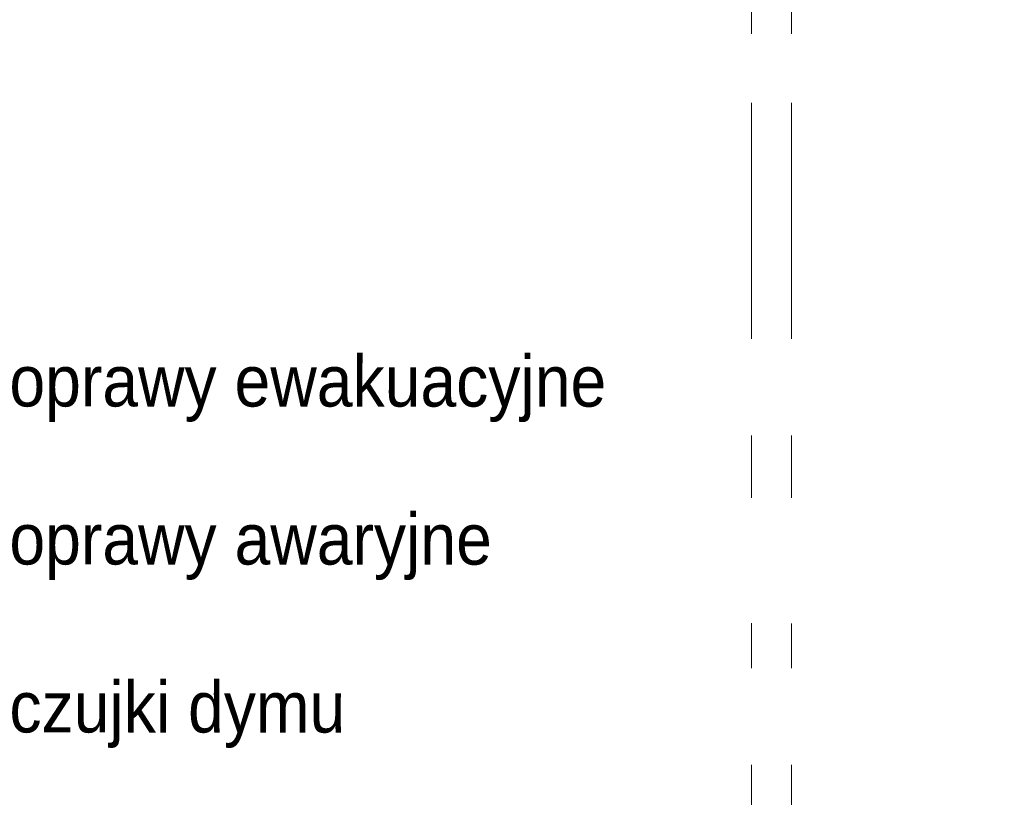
# Model space of a CAD drawing. Header units: centimetres. Extents: x 690840 to 714026, y 27673 to 40762.
# Tile 107 of 162: x 708131 to 708562, y 32069 to 32410. Entities that reach past the tile are written whole.
import ezdxf

# ---------------------------------------------------------------- set-up
doc = ezdxf.new("R2010")
doc.units = ezdxf.units.CM
doc.layers.add('Obrys powierzchni', color=50, linetype='Continuous', lineweight=9, plot=False)
doc.layers.add('Opis', color=102, linetype='Continuous', lineweight=9)
for name, color, linetype, lineweight, true_color in [('S3_ele.AW', 7, 'Continuous', 5, 0xff0f0f), ('S3_ele.CD', 7, 'Continuous', 5, 0xff0f0f), ('S3_ele.EW', 7, 'Continuous', 5, 0xff0f0f), ('S3_ele.SA', 7, 'Continuous', 5, 0xff0f0f), ('S3_ele.WZ', 7, 'Continuous', 5, 0xff0f0f)]:
    doc.layers.add(name, color=color, linetype=linetype, lineweight=lineweight, true_color=true_color)
doc.styles.add('ARIELCE', font='arial.ttf', dxfattribs={"width": 0.9})

msp = doc.modelspace()

# ---------------------------------------------------------------- linework, layer by layer
at = {"layer": 'Obrys powierzchni', "ltscale": 1.6}
for points in [[(706368.96, 32747.24), (708468.96, 32747.24), (708468.96, 29777.24), (706368.96, 29777.24)], [(706386.46, 32729.74), (708451.46, 32729.74), (708451.46, 29794.74), (706386.46, 29794.74)]]:
    msp.add_lwpolyline(points, close=True, dxfattribs=at)

# ---------------------------------------------------------------- texts
at = {"layer": 'Opis', "color": 7, "insert": (707905.83, 32262.67), "char_height": 22.4, "width": 1158.5008, "attachment_point": 1, "rotation": 359.981, "style": 'ARIELCE'}
msp.add_mtext('{\\fArial|b0|i0|c238|p34;         – Istniejące oprawy ewakuacyjne}', dxfattribs=at)

# ---------------------------------------------------------------- next in the draw order: texts
at = {"layer": 'S3_ele.CD', "insert": (707177.11, 32168.23), "char_height": 15, "width": 2038.2579, "attachment_point": 1, "rotation": 359.981, "style": 'ARIELCE', "bg_fill": 2}
msp.add_mtext('{\\fArial|b0|i0|c238|p34;CD}', dxfattribs=at)
at = {"layer": 'S3_ele.EW', "insert": (707848.24, 32259.4), "char_height": 21.1127, "width": 2038.2579, "attachment_point": 1, "rotation": 359.981, "style": 'ARIELCE', "bg_fill": 2}
msp.add_mtext('{\\fArial|b0|i0|c238|p34;EW}', dxfattribs=at)
at = {"layer": 'S3_ele.SA', "insert": (707260.48, 32396.17), "char_height": 15, "width": 2038.2579, "attachment_point": 1, "rotation": 359.981, "style": 'ARIELCE', "bg_fill": 2}
msp.add_mtext('{\\fArial|b0|i0|c238|p34;SA}', dxfattribs=at)
at = {"layer": 'S3_ele.WZ', "insert": (707207.81, 32117.16), "char_height": 15, "width": 2038.2579, "attachment_point": 1, "rotation": 359.981, "style": 'ARIELCE', "bg_fill": 2}
msp.add_mtext('{\\fArial|b0|i0|c238|p34;WZ}', dxfattribs=at)

# ---------------------------------------------------------------- next in the draw order: texts
at = {"layer": 'Opis', "color": 7, "char_height": 22.4, "width": 1158.5008, "attachment_point": 1, "rotation": 359.981, "style": 'ARIELCE'}
for s, insert in [('{\\fArial|b0|i0|c238|p34;         – Istniejące oprawy awaryjne}', (707905.83, 32193.48)), ('{\\fArial|b0|i0|c238|p34;         – Istniejące czujki dymu}', (707905.83, 32119.92))]:
    msp.add_mtext(s, dxfattribs=dict(at, insert=insert))

# ---------------------------------------------------------------- next in the draw order: texts
at = {"layer": 'S3_ele.AW', "insert": (707846.27, 32189.79), "char_height": 21.1127, "width": 2038.2579, "attachment_point": 1, "rotation": 359.981, "style": 'ARIELCE', "bg_fill": 2}
msp.add_mtext('{\\fArial|b0|i0|c238|p34;AW}', dxfattribs=at)
at = {"layer": 'S3_ele.CD', "insert": (707846.27, 32115.16), "char_height": 21.1127, "width": 2038.2579, "attachment_point": 1, "rotation": 359.981, "style": 'ARIELCE', "bg_fill": 2}
msp.add_mtext('{\\fArial|b0|i0|c238|p34;CD}', dxfattribs=at)

doc.saveas('drawing.dxf')
